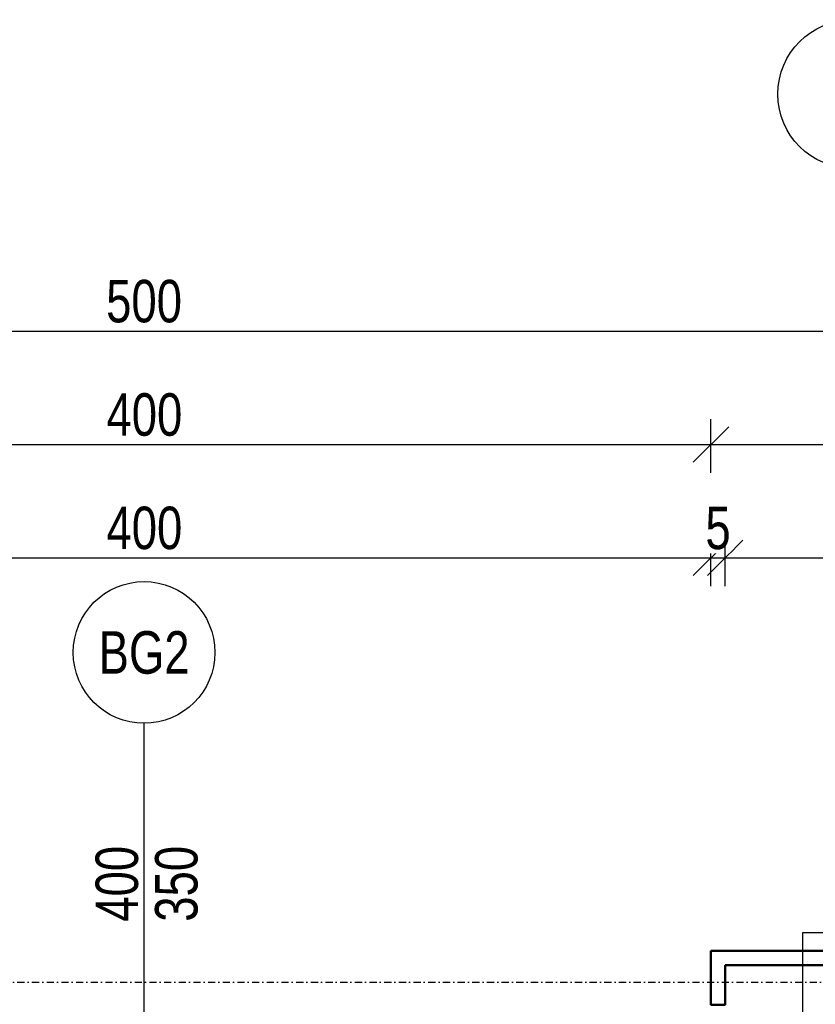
# Model space of a CAD drawing. Header units: centimetres. Extents: x 47725 to 65780, y 1892 to 12037.
# Tile 102 of 156: x 50279 to 50560, y 5763 to 6110. Entities that reach past the tile are written whole.
import ezdxf
from ezdxf.enums import TextEntityAlignment as Align

# ---------------------------------------------------------------- set-up
doc = ezdxf.new("R2010")
doc.units = ezdxf.units.CM
doc.header["$LTSCALE"] = 0.02
doc.linetypes.add('Ciągłe', pattern=[0])
doc.linetypes.add('DASHDOT2', pattern=[12.7, 6.35, -3.175, 0, -3.175])
for name, color, linetype in [('33 - linia 2', 3, 'Continuous'), ('A-ELEWACJE', 3, 'Continuous'), ('A-Grid', 191, 'DASHDOT2'), ('CKDRZWI_OPIS', 3, 'Continuous'), ('CKDRZWI_OS', 1, 'Continuous'), ('CKOTOCZKI', 1, 'Continuous'), ('CKOTOCZKI_OPIS', 3, 'Ciągłe'), ('CKWYMIAR', 3, 'Continuous')]:
    doc.layers.add(name, color=color, linetype=linetype)
doc.layers.add('CKSCIANY_PRZEKR', color=6, linetype='Continuous', lineweight=50)
doc.styles.add('BA_ARIAL_0.5', font='IC-Romans.shx', dxfattribs={"width": 0.5})
doc.styles.get("Standard").update_dxf_attribs({"font": 'ic-simplex.shx', "width": 0.8})
doc.dimstyles.new('Kopia2 CADKON cm', dxfattribs={"dimscale": 5, "dimtxt": 3, "dimasz": 2.5, "dimexe": 1.8, "dimexo": 5, "dimgap": 0.6, "dimtad": 1, "dimrnd": 0.5, "dimtxsty": 'Standard', "dimblk1": 'OBLIQUE', "dimblk2": 'OBLIQUE', "dimsah": 1, "dimcen": 2.5, "dimadec": 1, "dimazin": 2, "dimtfac": 1, "dimtix": 1, "dimtmove": 2, "dimatfit": 3, "dimldrblk": 'OPEN30', "dimfxl": 2, "dimfxlon": 1, "dimtfill": 1, "dimtolj": 1, "dimarcsym": 0})

# ---------------------------------------------------------------- blocks, each defined once
blk = doc.blocks.new('BA_Axis_Mark')
at = {"linetype": 'Continuous'}
blk.add_circle((0, 0), 37.5, dxfattribs=at)
at = {"linetype": 'Continuous', "style": 'BA_ARIAL_0.5', "width": 0.6}
blk.add_attdef('AXIS_NUMBER', text='', height=37.5, dxfattribs=at).set_placement((0, 0), align=Align.MIDDLE_CENTER)
blk = doc.blocks.new('A$7E8814A102C37C')
at = {"layer": 'A-Grid', "ltscale": 20}
blk.add_line((-237.5, -417), (3157.5, -417), dxfattribs=at)
at = {"layer": 'A-Grid', "xscale": 0.7000000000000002, "yscale": 0.7000000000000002, "zscale": 0.7000000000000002, "rotation": 360}
blk.add_blockref('BA_Axis_Mark', (1000, -103.75), dxfattribs=at).add_auto_attribs({'AXIS_NUMBER': 'C'})
blk = doc.blocks.new('CK_BUBBLE_1_0_0')
at = {"color": 0, "linetype": 'ByBlock', "lineweight": -2, "ltscale": 2}
blk.add_circle((0, 0), 1, dxfattribs=at)
at = {"color": 0, "linetype": 'ByBlock', "lineweight": -2, "ltscale": 2, "width": 0.8}
blk.add_attdef('NUM1', text='', height=15, rotation=90, dxfattribs=at).set_placement((6915.991, -4954.524), align=Align.MIDDLE_CENTER)
blk = doc.blocks.new('_OBLIQUE')
at = {"color": 0, "linetype": 'ByBlock'}
blk.add_line((-0.5, -0.5), (0.5, 0.5), dxfattribs=at)
blk = doc.blocks.new('*D1945')
at = {"layer": 'CKWYMIAR', "color": 0, "lineweight": -2}
for p, q in [((50122.93, 5910.22), (50122.93, 5929.22)), ((50522.93, 5910.22), (50522.93, 5929.22)), ((50122.93, 5920.22), (50522.93, 5920.22))]:
    blk.add_line(p, q, dxfattribs=at)
at = {"layer": 'CKWYMIAR', "color": 0, "lineweight": -2, "xscale": 12.5, "yscale": 12.5, "zscale": 12.5, "rotation": 180}
blk.add_blockref('_OBLIQUE', (50122.93, 5920.22), dxfattribs=at)
at = {"layer": 'CKWYMIAR', "color": 0, "lineweight": -2, "xscale": 12.5, "yscale": 12.5, "zscale": 12.5}
blk.add_blockref('_OBLIQUE', (50522.93, 5920.22), dxfattribs=at)
at = {"layer": 'CKWYMIAR', "color": 0, "insert": (50322.93, 5930.72), "char_height": 15, "attachment_point": 5, "bg_fill": 3, "box_fill_scale": 1.1, "bg_fill_color": 256, "bg_fill_true_color": 13158600, "bg_fill_transparency": 0}
blk.add_mtext('\\A1;400', dxfattribs=at)
blk = doc.blocks.new('_Open30')
at = {"color": 0, "linetype": 'ByBlock', "lineweight": -2}
for p, q in [((-1, 0.268), (0, 0)), ((0, 0), (-1, -0.268)), ((0, 0), (-1, 0))]:
    blk.add_line(p, q, dxfattribs=at)
blk = doc.blocks.new('*D1946')
at = {"layer": 'CKWYMIAR', "color": 0, "lineweight": -2}
for p, q in [((50522.93, 5910.22), (50522.93, 5929.22)), ((50527.93, 5910.22), (50527.93, 5929.22)), ((50522.93, 5920.22), (50527.93, 5920.22))]:
    blk.add_line(p, q, dxfattribs=at)
at = {"layer": 'CKWYMIAR', "color": 0, "lineweight": -2, "xscale": 12.5, "yscale": 12.5, "zscale": 12.5}
blk.add_blockref('_OBLIQUE', (50522.93, 5920.22), dxfattribs=at)
at = {"layer": 'CKWYMIAR', "color": 0, "lineweight": -2, "xscale": 12.5, "yscale": 12.5, "zscale": 12.5, "rotation": 180}
blk.add_blockref('_OBLIQUE', (50527.93, 5920.22), dxfattribs=at)
at = {"layer": 'CKWYMIAR', "color": 0, "insert": (50525.43, 5930.72), "char_height": 15, "attachment_point": 5, "bg_fill": 3, "box_fill_scale": 1.1, "bg_fill_color": 256, "bg_fill_true_color": 13158600, "bg_fill_transparency": 0}
blk.add_mtext('\\A1;5', dxfattribs=at)
blk = doc.blocks.new('*D1947')
at = {"layer": 'CKWYMIAR', "color": 0, "lineweight": -2}
for p, q in [((50527.93, 5910.22), (50527.93, 5929.22)), ((51079.82, 5910.22), (51079.82, 5929.22)), ((50527.93, 5920.22), (51079.82, 5920.22))]:
    blk.add_line(p, q, dxfattribs=at)
at = {"layer": 'CKWYMIAR', "color": 0, "lineweight": -2, "xscale": 12.5, "yscale": 12.5, "zscale": 12.5, "rotation": 180}
blk.add_blockref('_OBLIQUE', (50527.93, 5920.22), dxfattribs=at)
at = {"layer": 'CKWYMIAR', "color": 0, "lineweight": -2, "xscale": 12.5, "yscale": 12.5, "zscale": 12.5}
blk.add_blockref('_OBLIQUE', (51079.82, 5920.22), dxfattribs=at)
at = {"layer": 'CKWYMIAR', "color": 0, "insert": (50803.87, 5930.72), "char_height": 15, "attachment_point": 5, "bg_fill": 3, "box_fill_scale": 1.1, "bg_fill_color": 256, "bg_fill_true_color": 13158600, "bg_fill_transparency": 0}
blk.add_mtext('\\A1;552', dxfattribs=at)
blk = doc.blocks.new('*D1961')
at = {"layer": 'CKWYMIAR', "color": 0, "lineweight": -2}
for p, q in [((50122.93, 5950.22), (50122.93, 5969.22)), ((50522.93, 5950.22), (50522.93, 5969.22)), ((50122.93, 5960.22), (50522.93, 5960.22))]:
    blk.add_line(p, q, dxfattribs=at)
at = {"layer": 'CKWYMIAR', "color": 0, "lineweight": -2, "xscale": 12.5, "yscale": 12.5, "zscale": 12.5, "rotation": 180}
blk.add_blockref('_OBLIQUE', (50122.93, 5960.22), dxfattribs=at)
at = {"layer": 'CKWYMIAR', "color": 0, "lineweight": -2, "xscale": 12.5, "yscale": 12.5, "zscale": 12.5}
blk.add_blockref('_OBLIQUE', (50522.93, 5960.22), dxfattribs=at)
at = {"layer": 'CKWYMIAR', "color": 0, "insert": (50322.93, 5970.72), "char_height": 15, "attachment_point": 5, "bg_fill": 3, "box_fill_scale": 1.1, "bg_fill_color": 256, "bg_fill_true_color": 13158600, "bg_fill_transparency": 0}
blk.add_mtext('\\A1;400', dxfattribs=at)
blk = doc.blocks.new('*D1962')
at = {"layer": 'CKWYMIAR', "color": 0, "lineweight": -2}
for p, q in [((50522.93, 5950.22), (50522.93, 5969.22)), ((51622.93, 5950.22), (51622.93, 5969.22)), ((50522.93, 5960.22), (51622.93, 5960.22))]:
    blk.add_line(p, q, dxfattribs=at)
at = {"layer": 'CKWYMIAR', "color": 0, "lineweight": -2, "xscale": 12.5, "yscale": 12.5, "zscale": 12.5, "rotation": 180}
blk.add_blockref('_OBLIQUE', (50522.93, 5960.22), dxfattribs=at)
at = {"layer": 'CKWYMIAR', "color": 0, "lineweight": -2, "xscale": 12.5, "yscale": 12.5, "zscale": 12.5}
blk.add_blockref('_OBLIQUE', (51622.93, 5960.22), dxfattribs=at)
at = {"layer": 'CKWYMIAR', "color": 0, "insert": (51072.93, 5970.72), "char_height": 15, "attachment_point": 5, "bg_fill": 3, "box_fill_scale": 1.1, "bg_fill_color": 256, "bg_fill_true_color": 13158600, "bg_fill_transparency": 0}
blk.add_mtext('\\A1;1100', dxfattribs=at)
blk = doc.blocks.new('*D1967')
at = {"layer": 'CKWYMIAR', "color": 0, "lineweight": -2}
for p, q in [((50072.82, 5990.22), (50072.82, 6009.22)), ((50572.82, 5990.22), (50572.82, 6009.22)), ((50072.82, 6000.22), (50572.82, 6000.22))]:
    blk.add_line(p, q, dxfattribs=at)
at = {"layer": 'CKWYMIAR', "color": 0, "lineweight": -2, "xscale": 12.5, "yscale": 12.5, "zscale": 12.5, "rotation": 180}
blk.add_blockref('_OBLIQUE', (50072.82, 6000.22), dxfattribs=at)
at = {"layer": 'CKWYMIAR', "color": 0, "lineweight": -2, "xscale": 12.5, "yscale": 12.5, "zscale": 12.5}
blk.add_blockref('_OBLIQUE', (50572.82, 6000.22), dxfattribs=at)
at = {"layer": 'CKWYMIAR', "color": 0, "insert": (50322.82, 6010.72), "char_height": 15, "attachment_point": 5, "bg_fill": 3, "box_fill_scale": 1.1, "bg_fill_color": 256, "bg_fill_true_color": 13158600, "bg_fill_transparency": 0}
blk.add_mtext('\\A1;500', dxfattribs=at)
blk = doc.blocks.new('A$7E8A16153526364')
at = {"layer": '33 - linia 2'}
blk.add_lwpolyline([(-20285, 65), (-19935, 65), (-19935, -285), (-20285, -285)], close=True, dxfattribs=at)

msp = doc.modelspace()

# ---------------------------------------------------------------- linework, layer by layer
at = {"layer": 'CKDRZWI_OS'}
msp.add_line((50322.82, 5718.761), (50322.82, 5861.89), dxfattribs=at)
at = {"layer": 'CKSCIANY_PRZEKR'}
for p, q in [((50522.929, 5781.604), (51083.82, 5781.604)), ((50527.929, 5776.604), (51079.82, 5776.604))]:
    msp.add_line(p, q, dxfattribs=at)
msp.add_lwpolyline([(50522.929, 5781.604), (50522.929, 5762.604), (50527.929, 5762.604), (50527.929, 5776.604)], dxfattribs=at)

# ---------------------------------------------------------------- block references
at = {"layer": 'A-Grid', "lineweight": -3}
msp.add_blockref('A$7E8814A102C37C', (49572.82, 6187.604), dxfattribs=at)
at = {"layer": 'CKOTOCZKI', "ltscale": 2}
ref = msp.add_blockref('CK_BUBBLE_1_0_0', (50322.82, 5886.89), dxfattribs=dict(at, xscale=25, yscale=25, zscale=25, rotation=360))
ref.add_attrib('NUM1', 'BG2', dxfattribs={"layer": 'CKOTOCZKI_OPIS', "ltscale": 2, "height": 15, "width": 0.8}).set_placement((50322.82, 5886.89), align=Align.MIDDLE_CENTER)

# ---------------------------------------------------------------- texts
at = {"layer": 'CKDRZWI_OPIS', "width": 0.8}
msp.add_text('400', height=15, rotation=90, dxfattribs=at).set_placement((50320.686, 5805.267), align=Align.CENTER)
msp.add_text('350', height=15, rotation=90, dxfattribs=at).set_placement((50326.686, 5805.267), align=Align.TOP_CENTER)

# ---------------------------------------------------------------- next in the draw order: dimensions: what is measured, and where the dimension line sits
at = {"layer": 'CKWYMIAR'}
dim = msp.add_linear_dim(base=(50522.929, 5920.219), p1=(50122.929, 5774.604), p2=(50522.929, 5774.604), dimstyle='Kopia2 CADKON cm', override={"dimtmove": 2}, dxfattribs=at)
dim.commit()
dim.dimension.update_dxf_attribs({"geometry": '*D1945', "text_midpoint": (50322.929, 5930.719)})

# ---------------------------------------------------------------- next in the draw order: dimensions: what is measured, and where the dimension line sits
dim = msp.add_linear_dim(base=(50527.929, 5920.219), p1=(50522.929, 5774.604), p2=(50527.929, 5769.604), dimstyle='Kopia2 CADKON cm', override={"dimtmove": 2}, dxfattribs=at)
dim.commit()
dim.dimension.update_dxf_attribs({"geometry": '*D1946', "text_midpoint": (50525.429, 5930.719)})

# ---------------------------------------------------------------- next in the draw order: dimensions: what is measured, and where the dimension line sits
dim = msp.add_linear_dim(base=(51079.82, 5920.219), p1=(50527.929, 5769.604), p2=(51079.82, 5762.875), dimstyle='Kopia2 CADKON cm', override={"dimtmove": 2}, dxfattribs=at)
dim.commit()
dim.dimension.update_dxf_attribs({"geometry": '*D1947', "text_midpoint": (50803.875, 5930.719)})

# ---------------------------------------------------------------- next in the draw order: dimensions: what is measured, and where the dimension line sits
dim = msp.add_linear_dim(base=(50522.929, 5960.219), p1=(50122.929, 5782.604), p2=(50522.929, 5781.604), dimstyle='Kopia2 CADKON cm', dxfattribs=at)
dim.commit()
dim.dimension.update_dxf_attribs({"geometry": '*D1961', "text_midpoint": (50322.929, 5970.719)})

# ---------------------------------------------------------------- next in the draw order: dimensions: what is measured, and where the dimension line sits
dim = msp.add_linear_dim(base=(51622.929, 5960.219), p1=(50522.929, 5781.604), p2=(51622.929, 5781.604), dimstyle='Kopia2 CADKON cm', override={"dimtmove": 2}, dxfattribs=at)
dim.commit()
dim.dimension.update_dxf_attribs({"geometry": '*D1962', "text_midpoint": (51072.929, 5970.719)})

# ---------------------------------------------------------------- next in the draw order: block references
at = {"layer": 'A-ELEWACJE', "xscale": 0.1, "yscale": 0.1, "zscale": 0.1}
msp.add_blockref('A$7E8A16153526364', (52583.82, 5781.604), dxfattribs=at)

# ---------------------------------------------------------------- next in the draw order: dimensions: what is measured, and where the dimension line sits
at = {"layer": 'CKWYMIAR'}
dim = msp.add_linear_dim(base=(50572.82, 6000.219), p1=(50072.82, 5896.129), p2=(50572.82, 5901.486), dimstyle='Kopia2 CADKON cm', override={"dimtmove": 2}, dxfattribs=at)
dim.commit()
dim.dimension.update_dxf_attribs({"geometry": '*D1967', "text_midpoint": (50322.82, 6010.719)})

doc.saveas('drawing.dxf')
